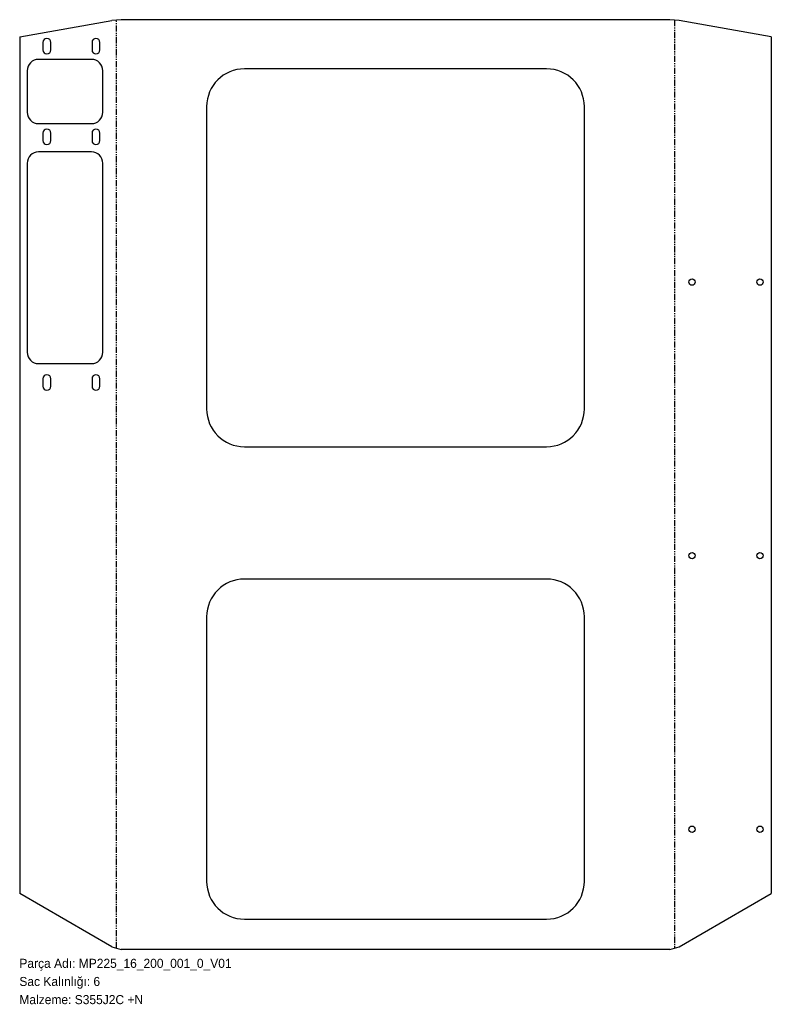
# Model space of a CAD drawing. Header units: millimetres. Extents: x 0 to 995, y -72 to 1230.
import ezdxf

# ---------------------------------------------------------------- set-up
doc = ezdxf.new("R2010")
doc.units = ezdxf.units.MM
for name, pattern in [('SLD-İki-Kısa-Kesik-Çizgili-Uzun-Kesik-Çizgi', [15.748, 8.128, -1.524, 1.524, -1.524, 1.524, -1.524]), ('SLD-Katı', [0]), ('SLD-Sürekli', [0])]:
    doc.linetypes.add(name, pattern=pattern)
doc.layers.add('METIN', color=96, linetype='SLD-Katı')
doc.styles.add('SLDTEXTSTYLE0', font='ARIAL.TTF', dxfattribs={"width": 0.948, "bigfont": 'bigfont'})
doc.styles.add('SLDTEXTSTYLE1', font='ARIAL.TTF', dxfattribs={"width": 0.948})

msp = doc.modelspace()

# ---------------------------------------------------------------- linework, layer by layer
at = {"color": 7, "linetype": 'SLD-Sürekli', "lineweight": 25}
for p, q in [((0.4, 1207.830146), (122.4, 1229.342038)), ((134.934955, 1230.4), (122.4, 1229.342038)), ((860.934955, 1230.4), (134.934955, 1230.4)), ((873.469909, 1229.342038), (860.934955, 1230.4)), ((995.469909, 1207.830146), (873.469909, 1229.342038)), ((0.4, 1207.830146), (0.4, 74.300834)), ((31.15, 1200.4), (31.15, 1190.4)), ((41.65, 1190.4), (41.65, 1200.4)), ((96.15, 1200.4), (96.15, 1190.4)), ((106.65, 1190.4), (106.65, 1200.4)), ((995.469909, 1207.830146), (995.469909, 74.300834)), ((95.4, 1177.9), (25.4, 1177.9)), ((10.4, 1162.9), (10.4, 1107.9)), ((110.4, 1107.9), (110.4, 1162.9)), ((697.934955, 1165.4), (297.934955, 1165.4)), ((247.934955, 1115.4), (247.934955, 715.4)), ((747.934955, 715.4), (747.934955, 1115.4)), ((25.4, 1092.9), (95.4, 1092.9)), ((31.15, 1080.4), (31.15, 1070.4)), ((41.65, 1070.4), (41.65, 1080.4)), ((96.15, 1080.4), (96.15, 1070.4)), ((106.65, 1070.4), (106.65, 1080.4)), ((95.4, 1055.4), (25.4, 1055.4)), ((10.4, 1040.4), (10.4, 790.4)), ((110.4, 790.4), (110.4, 1040.4)), ((25.4, 775.4), (95.4, 775.4)), ((31.15, 755.4), (31.15, 745.4)), ((41.65, 745.4), (41.65, 755.4)), ((96.15, 755.4), (96.15, 745.4)), ((106.65, 745.4), (106.65, 755.4)), ((297.934955, 665.4), (697.934955, 665.4)), ((697.934955, 490.4), (297.934955, 490.4)), ((247.934955, 440.4), (247.934955, 90.4)), ((747.934955, 90.4), (747.934955, 440.4)), ((122.4, 3.864102), (0.4, 74.300834)), ((873.469909, 3.864102), (995.469909, 74.300834)), ((297.934955, 40.4), (697.934955, 40.4)), ((122.4, 3.864102), (134.934955, 0.4)), ((860.934955, 0.4), (134.934955, 0.4)), ((860.934955, 0.4), (873.469909, 3.864102))]:
    msp.add_line(p, q, dxfattribs=at)
at = {"color": 7, "linetype": 'SLD-İki-Kısa-Kesik-Çizgili-Uzun-Kesik-Çizgi'}
for p, q in [((128.667477, 2.132051), (128.667477, 1229.871019)), ((867.202432, 1229.871019), (867.202432, 2.132051))]:
    msp.add_line(p, q, dxfattribs=at)
at = {"color": 7, "linetype": 'SLD-Sürekli', "lineweight": 25}
for centre in [(890.469909, 883.300834), (980.469909, 883.300834), (890.469909, 521.300834), (980.469909, 521.300834), (890.469909, 159.300834), (980.469909, 159.300834)]:
    msp.add_circle(centre, 4.25, dxfattribs=at)
for centre, radius, start, end in [((36.4, 1200.4), 5.25, 0, 180), ((101.4, 1200.4), 5.25, 0, 180), ((36.4, 1190.4), 5.25, 180, 0), ((101.4, 1190.4), 5.25, 180, 0), ((25.4, 1162.9), 15, 90, 180), ((95.4, 1162.9), 15, 0, 90), ((297.934955, 1115.4), 50, 90, 180), ((697.934955, 1115.4), 50, 0, 90), ((25.4, 1107.9), 15, 180, 270), ((95.4, 1107.9), 15, 270, 0), ((36.4, 1080.4), 5.25, 0, 180), ((101.4, 1080.4), 5.25, 0, 180), ((36.4, 1070.4), 5.25, 180, 0), ((101.4, 1070.4), 5.25, 180, 0), ((25.4, 1040.4), 15, 90, 180), ((95.4, 1040.4), 15, 0, 90), ((25.4, 790.4), 15, 180, 270), ((95.4, 790.4), 15, 270, 0), ((36.4, 755.4), 5.25, 0, 180), ((101.4, 755.4), 5.25, 0, 180), ((36.4, 745.4), 5.25, 180, 0), ((101.4, 745.4), 5.25, 180, 0), ((297.934955, 715.4), 50, 180, 270), ((697.934955, 715.4), 50, 270, 0), ((297.934955, 440.4), 50, 90, 180), ((697.934955, 440.4), 50, 0, 90), ((297.934955, 90.4), 50, 180, 270), ((697.934955, 90.4), 50, 270, 0)]:
    msp.add_arc(centre, radius, start, end, dxfattribs=at)

# ---------------------------------------------------------------- texts
at = {"layer": 'METIN', "char_height": 12, "attachment_point": 1}
for s, insert, style in [('Parça Adı: MP225_16_200_001_0_V01', (0, -12.031187), 'SLDTEXTSTYLE0'), ('Sac Kalınlığı: 6', (0, -36.031187), 'SLDTEXTSTYLE0'), ('Malzeme: S355J2C +N', (0, -60.031187), 'SLDTEXTSTYLE1')]:
    msp.add_mtext(s, dxfattribs=dict(at, insert=insert, style=style))

doc.saveas('drawing.dxf')
